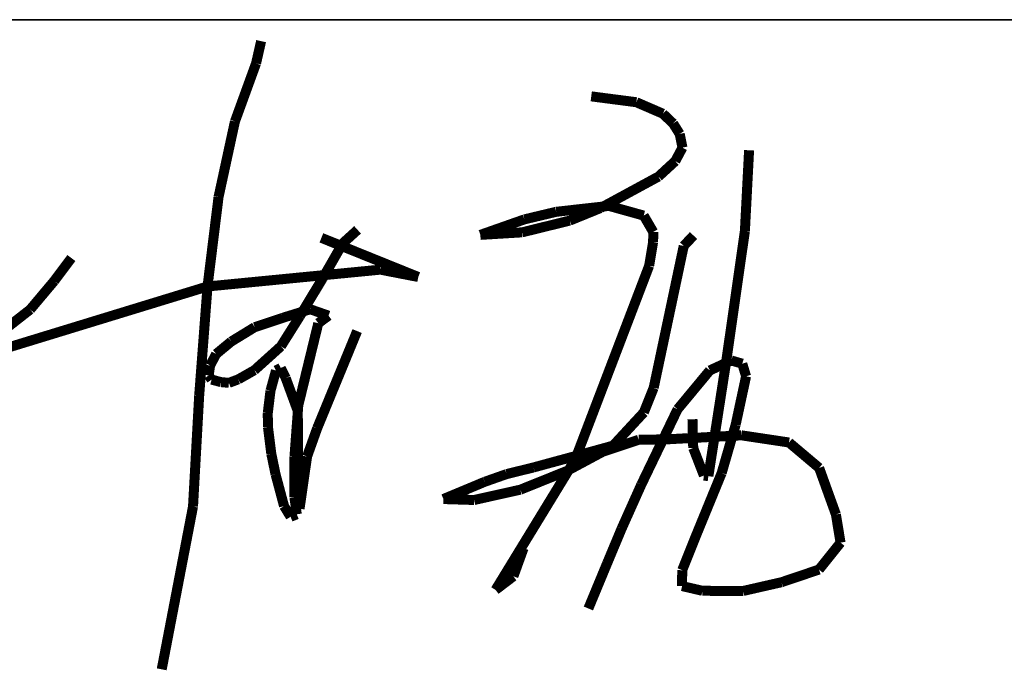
# Model space of a CAD drawing. Extents: x 797781 to 1255204, y 21234 to 1024248.
# Tile 205 of 256: x 1005230 to 1006116, y 174468 to 175057. Entities that reach past the tile are written whole.
import ezdxf

# ---------------------------------------------------------------- set-up
doc = ezdxf.new("R2010")
doc.units = 0
doc.header["$LTSCALE"] = 1000
doc.header["$MEASUREMENT"] = 0
doc.layers.add('230303生产综合楼-平面图_t8$0$图框', color=4, linetype='Continuous', lineweight=35)
doc.layers.add('A-PUB_TITLE SIGNATURE', color=7, linetype='Continuous')

# ---------------------------------------------------------------- blocks, each defined once
blk = doc.blocks.new('A$C7B124B11')
at = {"layer": 'A-PUB_TITLE SIGNATURE', "const_width": 10}
for points in [[(407.4, 294.72), (402.37, 272.54)], [(402.37, 272.54), (381.22, 214.42)], [(737.37, 239.5), (782.45, 233.63)], [(782.45, 233.63), (808.99, 222.15)], [(808.99, 222.15), (819.16, 212.43)], [(381.22, 214.42), (364.85, 138.89)], [(819.16, 212.43), (825.75, 201.98)], [(825.75, 201.98), (828.54, 188.24)], [(828.54, 188.24), (821.33, 174.72)], [(890.93, 104.72), (895.14, 185.6)], [(821.33, 174.72), (804.54, 159.28)], [(804.54, 159.28), (746.41, 127.72)], [(364.85, 138.89), (353.82, 49.42)], [(670.54, 116.5), (702.34, 124.08)], [(702.34, 124.08), (755.07, 129.99)], [(746.41, 127.72), (715.83, 115.27)], [(755.07, 129.99), (789.79, 120.31)], [(626.53, 101.01), (670.54, 116.5)], [(715.83, 115.27), (668.17, 103.53)], [(789.79, 120.31), (799.34, 103.93)], [(503.8, 106.06), (489.01, 92.58)], [(668.17, 103.53), (626.53, 101.01)], [(799.34, 103.93), (799.22, 93.93)], [(872.39, -24.72), (890.93, 104.72)], [(564.48, 58.9), (467.65, 98.04)], [(799.22, 93.93), (795.23, 70.08)], [(839.59, 100.38), (829.82, 89.96)], [(489.01, 92.58), (468.99, 57.7)], [(829.82, 89.96), (799.77, -51.93)], [(217.74, 77.85), (200.6, 54.96)], [(353.82, 49.42), (526.61, 66.24)], [(526.61, 66.24), (564.48, 58.9)], [(795.23, 70.08), (721.25, -123.71)], [(200.6, 54.96), (176.59, 26.39)], [(468.99, 57.7), (446.11, 19.68)], [(153.36, -11.98), (353.82, 49.42)], [(353.82, 49.42), (345.45, -60.15)], [(176.59, 26.39), (133.54, -7.28)], [(429.22, 18.15), (456.49, 26.63)], [(456.49, 26.63), (474.77, 20.21)], [(400.98, 8.73), (429.22, 18.15)], [(446.11, 19.68), (427.19, -10.4)], [(474.77, 20.21), (464.55, 12.7)], [(377.54, -5.62), (400.98, 8.73)], [(464.55, 12.7), (444.53, -69.55)], [(463.41, -92.32), (503.37, 4.83)], [(362.48, -18.07), (377.54, -5.62)], [(427.19, -10.4), (400.67, -34.32)], [(356.42, -29.54), (362.48, -18.07)], [(877.36, -24.56), (855.88, -34.51)], [(888.33, -27.77), (877.36, -24.56)], [(354.97, -39.51), (356.42, -29.54)], [(400.67, -34.32), (384.56, -43.45)], [(422.27, -34.59), (427.07, -32.08)], [(427.07, -32.08), (432, -42.22)], [(855.88, -34.51), (823.65, -73.35)], [(854.45, -140.19), (872.39, -24.72)], [(892.13, -40.38), (888.33, -27.77)], [(357.9, -43.68), (354.97, -39.51)], [(367.33, -46.21), (357.9, -43.68)], [(384.56, -43.45), (375.2, -46.93)], [(416.74, -54.86), (422.27, -34.59)], [(432, -42.22), (444.04, -74.99)], [(881.71, -88.82), (892.13, -40.38)], [(375.2, -46.93), (367.33, -46.21)], [(799.77, -51.93), (789.92, -76.51)], [(345.45, -60.15), (339.32, -170.6)], [(414.05, -77.19), (416.74, -54.86)], [(444.53, -69.55), (440.73, -120.76)], [(823.65, -73.35), (787.32, -148.83)], [(414.21, -91.1), (414.05, -77.19)], [(444.04, -74.99), (444.36, -125.38)], [(789.92, -76.51), (759.18, -109.74)], [(838.56, -83.31), (839.29, -112.08)], [(417.59, -117.91), (414.21, -91.1)], [(453.34, -120.52), (463.41, -92.32)], [(867.72, -137.11), (881.71, -88.82)], [(812.54, -103.44), (887.44, -99.4)], [(887.44, -99.4), (935.03, -106.56)], [(759.18, -109.74), (724.06, -119.43)], [(749, -115.75), (784.75, -103.81)], [(784.75, -103.81), (812.54, -103.44)], [(839.29, -112.08), (849.98, -139.61)], [(935.03, -106.56), (965.16, -131.98)], [(421.8, -138.31), (417.59, -117.91)], [(440.73, -120.76), (440.66, -161.15)], [(445.81, -172.76), (453.34, -120.52)], [(724.06, -119.43), (679.79, -131.49)], [(713.28, -134.92), (749, -115.75)], [(444.36, -125.38), (445.81, -172.76)], [(721.25, -123.71), (641.69, -253.92)], [(679.79, -131.49), (652.71, -138.16)], [(965.16, -131.98), (981.92, -178.51)], [(430.33, -170.17), (421.8, -138.31)], [(652.71, -138.16), (630.91, -145.85)], [(666.51, -153.75), (713.28, -134.92)], [(842.28, -199.22), (867.72, -137.11)], [(849.98, -139.61), (854.45, -140.19)], [(630.91, -145.85), (589.59, -163.1)], [(787.32, -148.83), (767.74, -192.61)], [(440.66, -161.15), (443.04, -178.35)], [(620.25, -164.06), (666.51, -153.75)], [(339.32, -170.6), (308.03, -333.34)], [(436.85, -180.82), (430.33, -170.17)], [(589.59, -163.1), (620.25, -164.06)], [(443.04, -178.35), (436.85, -180.82)], [(981.92, -178.51), (986.54, -206.69)], [(767.74, -192.61), (753.38, -226.98)], [(828.26, -234.22), (842.28, -199.22)], [(986.54, -206.69), (965, -233.61)], [(659.55, -240.34), (669.72, -212.23)], [(753.38, -226.98), (734.51, -272.51)], [(641.69, -253.92), (659.55, -240.34)], [(828.21, -250.14), (828.26, -234.22)], [(965, -233.61), (927.61, -246.25)], [(848.56, -254.85), (828.21, -250.14)], [(927.61, -246.25), (889.25, -254.99)], [(889.25, -254.99), (848.56, -254.85)]]:
    blk.add_lwpolyline(points, dxfattribs=at)
blk = doc.blocks.new('230303生产综合楼-平面图_t8$0$图签')
at = {"layer": '230303生产综合楼-平面图_t8$0$图框', "color": 4}
blk.add_line((-4000, 10700), (0, 10700), dxfattribs=at)
at = {"layer": 'A-PUB_TITLE SIGNATURE', "xscale": 0.9, "yscale": 0.9, "zscale": 0.9}
blk.add_blockref('A$C7B124B11', (-1630.81, 10415.46, 3949.16), dxfattribs=at)

msp = doc.modelspace()

# ---------------------------------------------------------------- block references
msp.add_blockref('230303生产综合楼-平面图_t8$0$图签', (1006711.66, 164357.16))

doc.saveas('drawing.dxf')
